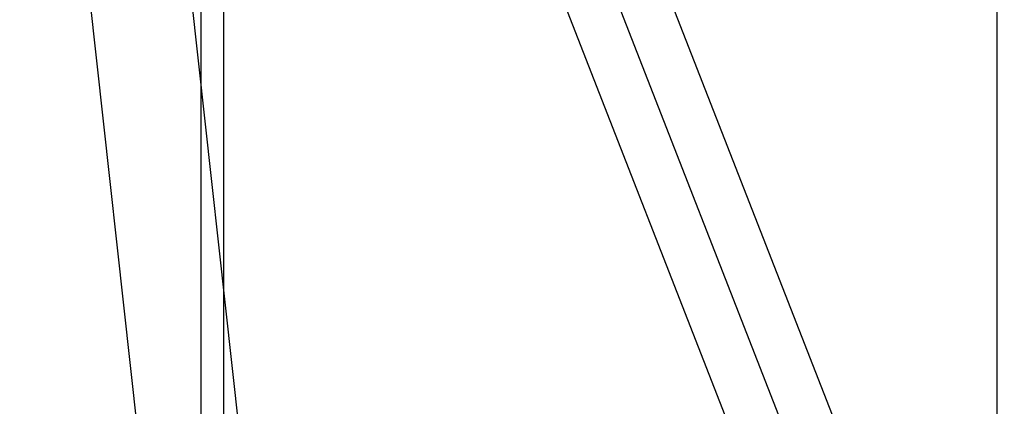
# Model space of a CAD drawing. Header units: inches. Extents: x 0 to 283, y 0 to 183.
# Tile 88 of 116: x 159.447 to 159.827, y 93.344 to 93.493. Entities that reach past the tile are written whole.
import ezdxf

# ---------------------------------------------------------------- set-up
doc = ezdxf.new("R2010")
doc.units = ezdxf.units.IN
doc.header["$LTSCALE"] = 15.583333
doc.header["$MEASUREMENT"] = 0
doc.linetypes.add('HIDDEN', pattern=[0.2, 0.1, -0.1])
doc.layers.add('DEFAULT_2', color=8, linetype='HIDDEN')

msp = doc.modelspace()

# ---------------------------------------------------------------- linework, layer by layer
at = {"layer": 'DEFAULT_2', "color": 8, "linetype": 'HIDDEN'}
for p, q in [((159.82711, 95.46184), (159.82711, 92.01184)), ((159.82423, 94.86584), (159.82423, 91.81084)), ((159.51684, 93.06197), (159.51684, 94.7657)), ((159.52556, 93.06197), (159.52556, 94.7657)), ((159.50566, 93.21491), (159.44676, 93.74657)), ((159.54442, 93.21921), (159.49036, 93.70723)), ((159.6178, 93.70623), (159.80885, 93.21715)), ((159.59983, 93.69921), (159.79088, 93.21013)), ((159.59931, 93.64751), (159.75806, 93.24111))]:
    msp.add_line(p, q, dxfattribs=at)

doc.saveas('drawing.dxf')
